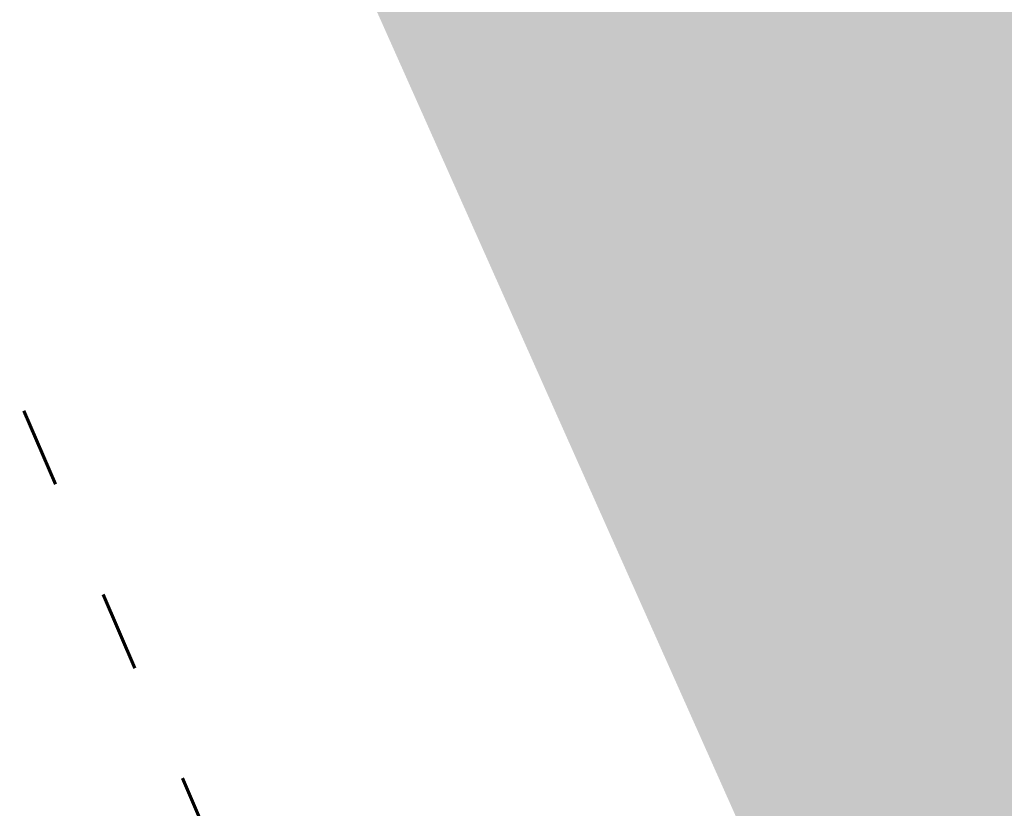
# Model space of a CAD drawing. Header units: millimetres. Extents: x 3267 to 3416, y 1494 to 1704.
# Tile 84 of 256: x 3308.92 to 3316.3, y 1628.74 to 1634.65. Entities that reach past the tile are written whole.
import ezdxf

# ---------------------------------------------------------------- set-up
doc = ezdxf.new("R2010")
doc.units = ezdxf.units.MM
doc.linetypes.add('ACAD_ISO03W100', pattern=[30, 12, -18])
doc.layers.get('0').update_dxf_attribs({"lineweight": 5})
doc.layers.add('1_trawa', color=94, linetype='Continuous', lineweight=13)
doc.layers.add('granica', color=1, linetype='ACAD_ISO03W100', lineweight=35)
picture_1 = doc.add_image_def('image1.jpg', size_in_pixel=(9921, 7015))

msp = doc.modelspace()

# ---------------------------------------------------------------- hatches: boundary and pattern name
at = {"layer": '1_trawa'}
h = msp.add_hatch(dxfattribs=at)
h.set_pattern_fill('GRASS', color=256, scale=0.02)
h.paths.add_polyline_path([(3334.497, 1628.9652), (3339.0975, 1619.4213), (3348.9953, 1624.3562), (3346.994, 1628.7124), (3349.3865, 1629.9737), (3347.1512, 1634.4877)])
h.paths.add_polyline_path([(3321.0102, 1612.4815), (3332.9325, 1618.2285), (3329.2955, 1625.7736), (3317.3732, 1620.0266)])
h.paths.add_polyline_path([(3364.3966, 1640.3923), (3362.9801, 1643.7026), (3354.9045, 1640.1453), (3358.8282, 1631.2377), (3364.4592, 1633.7181), (3363.2067, 1636.6064), (3362.064, 1639.3526)])
h.paths.add_polyline_path([(3329.5269, 1638.0159), (3330.259, 1638.3334), (3326.1318, 1647.8675), (3310.174, 1640.9595), (3309.0511, 1640.4276), (3314.9073, 1627.2944), (3331.8101, 1634.8316), (3331.4478, 1635.579), (3330.2543, 1638.3314), (3329.5269, 1638.0159), (3330.7204, 1635.2636), (3323.8395, 1632.2798), (3322.6459, 1635.0686)])
h.paths.add_polyline_path([(3333.9168, 1643.3717), (3332.2997, 1647.1008), (3342.8733, 1651.6858), (3346.6663, 1648.736), (3348.1226, 1645.1719), (3343.0771, 1642.984), (3341.0397, 1642.0803), (3340.2172, 1643.9238), (3338.841, 1643.327), (3338.0453, 1645.162)])

# ---------------------------------------------------------------- linework, layer by layer
at = {"layer": 'granica', "lineweight": 60, "ltscale": 0.05}
msp.add_lwpolyline([(3343.7963, 1659.8815), (3332.3178, 1654.8656), (3304.1979, 1642.7374), (3319.1667, 1608.0529), (3348.8228, 1622.3482), (3382.7803, 1638.3969), (3368.2348, 1670.4039), (3343.7963, 1659.8815)], close=True, dxfattribs=at)

# ---------------------------------------------------------------- pictures from other files: only their frames are drawn
image = msp.add_image(picture_1, insert=(3267.0464, 1704.245), size_in_units=(210.4454, 148.803), rotation=-90, dxfattribs=dict(fade=42))
image.dxf.flags = 7

doc.saveas('drawing.dxf')
